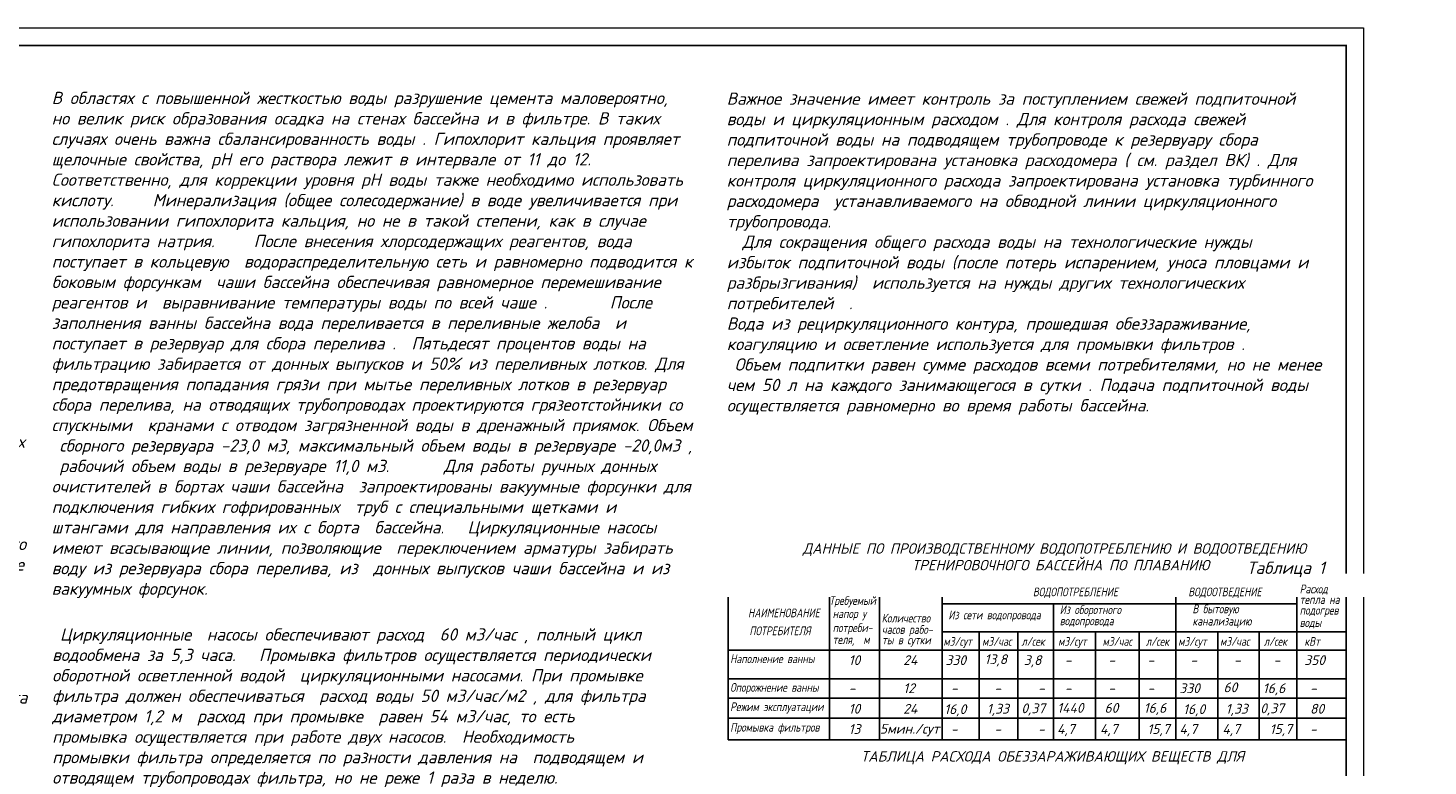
# Model space of a CAD drawing. Extents: x 4114239 to 5838486, y 780458 to 1383318.
# Tile 158 of 231: x 4329980 to 4370046, y 1318308 to 1339429. Entities that reach past the tile are written whole.
import ezdxf
from ezdxf import colors
from ezdxf.entities.mleader import LeaderData, LeaderLine
from ezdxf.math import Vec2, Vec3

# ---------------------------------------------------------------- set-up
doc = ezdxf.new("R2010")
doc.units = 0
doc.header["$MEASUREMENT"] = 0
for name, color, linetype, lineweight in [('-N1-B1-', 5, 'Continuous', 50), ('линия40', 7, 'Continuous', 5), ('Основные', 160, 'Continuous', 40)]:
    doc.layers.add(name, color=color, linetype=linetype, lineweight=lineweight)
doc.styles.add('ISOCPEUR_1.00', font='isocpeui.ttf')
doc.styles.add('ГОСТ 250', font='isocpeui.ttf', dxfattribs={"height": 300})

# ---------------------------------------------------------------- blocks, each defined once
blk = doc.blocks.new('_None')

msp = doc.modelspace()

# ---------------------------------------------------------------- linework, layer by layer
at = {"color": 0}
for p, q in [((4350014.1811, 1323639.6881), (4367700.1811, 1323639.6881)), ((4350014.1811, 1323639.6881), (4350014.1811, 1319061.6881)), ((4352913.7645, 1323639.6881), (4352913.7645, 1319061.6881)), ((4354348.7693, 1323639.6881), (4354348.7693, 1319061.6881)), ((4356139.4845, 1323639.6881), (4356139.4845, 1319061.6881)), ((4362832.2668, 1323639.6881), (4362832.2668, 1319061.6881)), ((4366292.2219, 1323639.6881), (4366292.2219, 1319061.6881)), ((4367700.1811, 1323639.6881), (4367700.1811, 1319061.6881)), ((4356139.4845, 1322950.6881), (4360689.4845, 1322950.6881)), ((4359330.3605, 1322950.6881), (4359330.3605, 1319061.6881)), ((4360689.4845, 1322950.6881), (4365239.4845, 1322950.6881)), ((4365239.4845, 1322950.6881), (4366292.2219, 1322950.6881)), ((4356139.4845, 1322145.8648), (4360689.4845, 1322145.8648)), ((4357196.1477, 1322145.8648), (4357196.1477, 1319061.6881)), ((4358304.2905, 1322145.8648), (4358304.2905, 1319061.6881)), ((4360527.021, 1322145.8648), (4360527.021, 1319061.6881)), ((4360689.4845, 1322145.8648), (4365239.4845, 1322145.8648)), ((4361775.2325, 1322145.8648), (4361775.2325, 1319061.6881)), ((4364031.8502, 1322145.8648), (4364031.8502, 1319061.6881)), ((4365215.3588, 1322145.8648), (4365215.3588, 1319061.6881)), ((4365239.4845, 1322145.8648), (4367700.1811, 1322145.8648)), ((4350014.1811, 1321620.1881), (4367700.1811, 1321620.1881)), ((4350014.1811, 1320800.1881), (4367700.1811, 1320800.1881)), ((4350014.1811, 1320246.1881), (4367700.1811, 1320246.1881)), ((4350014.1811, 1319675.1881), (4367700.1811, 1319675.1881)), ((4350014.1811, 1319061.6881), (4367700.1811, 1319061.6881))]:
    msp.add_line(p, q, dxfattribs=at)
at = {"layer": 'линия40', "ltscale": 3}
for p, q in [((4308800.1811, 1339429.1885), (4368200.1811, 1339429.1885)), ((4368200.1811, 1339429.1885), (4368200.1811, 1297429.1885)), ((4310850.1811, 1338929.1885), (4367700.1811, 1338929.1885)), ((4367700.1811, 1338929.1885), (4367700.1811, 1297929.1885))]:
    msp.add_line(p, q, dxfattribs=at)
at = {"layer": 'линия40', "ltscale": 3, "const_width": 50}
msp.add_lwpolyline([(4367700.1811, 1297929.1885), (4310800.1811, 1297929.1885), (4310800.1811, 1338929.1885), (4367700.1811, 1338929.1885)], close=True, dxfattribs=at)

# ---------------------------------------------------------------- texts
at = {"color": 0, "style": 'ГОСТ 250'}
for s, height, p in [('ДАННЫЕ ПО ПРОИЗВОДСТВЕННОМУ ВОДОПОТРЕБЛЕНИЮ И ВОДООТВЕДЕНИЮ  ', 298.35, (4352151.4134, 1324383.0072)), ('                         ТРЕНИРОВОЧНОГО БАССЕЙНА ПО ПЛАВАНИЮ ', 298.35, (4350527.1304, 1323908.4545)), ('10', 280.8, (4353465.48, 1321197.0607)), ('24', 280.8, (4355027.6668, 1321197.0607)), ('330', 280.8, (4356237.0665, 1321197.0607)), ('13,8', 280.8, (4357354.9416, 1321223.3906)), ('3,8', 280.8, (4358479.1461, 1321197.0607)), ('350', 280.8, (4366504.2846, 1321197.0607)), ('-', 280.8, (4359649.3813, 1321197.0607)), ('-', 280.8, (4360894.0795, 1321197.0607)), ('-', 280.8, (4362015.272, 1321197.0607)), ('-', 280.8, (4363241.6655, 1321197.0607)), ('-', 280.8, (4364489.507, 1321197.0607)), ('-', 280.8, (4365623.6375, 1321197.0607)), ('12', 280.8, (4355027.6668, 1320393.0607)), ('330', 280.8, (4362929.8489, 1320393.0607)), ('60', 280.8, (4364193.224, 1320419.3906)), ('16,6', 280.8, (4365317.4285, 1320393.0607)), ('-', 280.8, (4353465.48, 1320393.0607)), ('-', 280.8, (4356390.5808, 1320393.0607)), ('-', 280.8, (4357634.6373, 1320393.0607)), ('-', 280.8, (4358883.7578, 1320393.0607)), ('-', 280.8, (4359649.3813, 1320393.0607)), ('-', 280.8, (4360894.0795, 1320393.0607)), ('-', 280.8, (4362015.272, 1320393.0607)), ('-', 280.8, (4366669.2846, 1320393.0607)), ('10', 280.8, (4353465.48, 1319806.0607)), ('24', 280.8, (4355027.6668, 1319806.0607)), ('16,0', 280.8, (4356201.0808, 1319794.5607)), ('1,33', 280.8, (4357421.643, 1319806.0607)), ('0,37', 280.8, (4358407.8178, 1319818.5607)), ('1440', 280.8, (4359434.1489, 1319830.0607)), ('60', 280.8, (4360788.5795, 1319830.0607)), ('16,6', 280.8, (4361909.772, 1319830.0607)), ('16,0', 280.8, (4363036.7833, 1319794.5607)), ('1,33', 280.8, (4364257.3455, 1319806.0607)), ('0,37', 280.8, (4365243.5204, 1319818.5607)), ('80', 280.8, (4366669.2846, 1319806.0607)), ('13', 280.8, (4353465.48, 1319225.5607)), ('5мин./сут', 280.8, (4354360.6668, 1319233.5607)), ('4,7', 280.8, (4359431.0795, 1319225.5607)), ('4,7', 280.8, (4360659.5795, 1319225.5607)), ('15,7', 280.8, (4362015.272, 1319225.5607)), ('4,7', 280.8, (4362932.9858, 1319225.5607)), ('4,7', 280.8, (4364161.4858, 1319225.5607)), ('15,7', 280.8, (4365517.1784, 1319225.5607)), ('-', 280.8, (4356390.5808, 1319225.5607)), ('-', 280.8, (4357634.6373, 1319225.5607)), ('-', 280.8, (4358883.7578, 1319225.5607)), ('-', 280.8, (4366669.2846, 1319225.5607)), ('ТАБЛИЦА РАСХОДА ОБЕЗЗАРАЖИВАЮЩИХ ВЕЩЕСТВ ДЛЯ', 298.35, (4353815.2788, 1318434.6975))]:
    msp.add_text(s, height=height, dxfattribs=at).set_placement(p)
at = {"color": 0, "style": 'ГОСТ 250', "width": 0.8}
for s, p in [('ВОДООТВЕДЕНИЕ', (4363186.0247, 1323165.5694)), ('Расход ', (4366373.9205, 1323248.9364)), ('тепла на', (4366373.9205, 1322945.9364)), ('В бытовую ', (4363306.0425, 1322678.7867)), ('подогрев', (4366373.9205, 1322640.3508)), ('канализацию', (4363306.0425, 1322328.5077)), ('воды', (4366373.9205, 1322286.3508)), ('м3/сут', (4362898.1493, 1321748.9558)), ('м3/час', (4364095.9677, 1321748.9558)), ('л/сек', (4365346.5254, 1321748.9558)), ('кВт', (4366509.7245, 1321748.9558))]:
    msp.add_text(s, height=250, dxfattribs=at).set_placement(p)
at = {"layer": 'Основные', "color": 0, "style": 'ГОСТ 250'}
msp.add_text('Таблица 1', height=351, dxfattribs=at).set_placement((4364861.2199, 1323806.1943))
at = {"layer": 'Основные', "color": 0, "style": 'ГОСТ 250', "width": 0.8}
for s, p in [('ВОДОПОТРЕБЛЕНИЕ', (4358739.3462, 1323165.5694)), ('Требуемый ', (4352911.9537, 1322916.9224)), ('НАИМЕНОВАНИЕ', (4350586.3332, 1322563.9469)), ('напор у', (4353009.4537, 1322542.9224)), ('Количество', (4354409.952, 1322416.2737)), ('Из сети водопровода', (4356320.5424, 1322506.0549)), ('Из оборотного', (4359506.6792, 1322655.5549)), ('ПОТРЕБИТЕЛЯ', (4350625.569, 1322050.9469)), ('потреби-', (4353009.4537, 1322139.4224)), ('часов рабо-', (4354419.952, 1322089.7737)), ('водопровода', (4359506.6792, 1322336.2759)), ('теля,  м', (4353009.4537, 1321802.2188)), ('ты в сутки', (4354419.952, 1321791.2737)), ('м3/сут', (4356179.4845, 1321748.9558)), ('м3/час', (4357286.1477, 1321748.9558)), ('л/сек', (4358412.5175, 1321748.9558)), ('м3/сут', (4359461.1663, 1321748.9558)), ('м3/час', (4360733.4953, 1321748.9558)), ('л/сек', (4361971.115, 1321748.9558)), ('Наполнение ванны', (4350076.3332, 1321252.6881)), ('Опорожнение ванны', (4350076.3332, 1320432.6881)), ('Режим эксплуатации', (4350076.3332, 1319878.6881)), ('Промывка фильтров', (4350076.3332, 1319290.6881))]:
    msp.add_text(s, height=250, dxfattribs=at).set_placement(p)
at = {"layer": 'Основные', "color": 0, "char_height": 351, "attachment_point": 1, "style": 'ГОСТ 250'}
for s, insert, width in [('\\pi1037;\\PВодоросли являются естественной формой растительной жизни. Они присутствуют во всех природных водоемах - реках, озерах и т. д. Присутствие водорослей в бассейне является крайне нежелательным, так как рост колоний водорослей приводит к помутнению воды и делает элементы конструкции бассейна скользкими и опасными. Процесс дезинфекции должен эффективно сдерживать развитие водорослей, но иногда приходится прибегать к использованию дополнительных химикатов - альгицидов.\\PВ случае правильного ухода за водой и адекватной дезинфекции в бассейне не происходит передача вирусных инфекций.  Существуют два организма, особенно устойчивых к дезинфекции - патогенные цисты CRYPTOSPORIDIUM и GIARDIA. Эти микроскопические простейшие широко встречаются в окружающей среде.   Хотя эти организмы и устойчивы к дезинфекции, они крупнее чем, например, бактерии, и поэтому могут эффективно удаляться флоккуляцией с последующей фильтрацией.\\PСами купающиеся вносят в воду ряд загрязнителей. Наиболее важными из них являются азот-содержащие соединения пота и мочи, которые, находясь в аммонийной (положительно заряженной) форме, реагируют с некоторыми дезинфицирующими агентами с образованием побочных продуктов, вызывающих раздражение. Для снижения отрицательного эффекта их действия требуется использование специальных реагентов или разбавление воды.  ^I{\\fISOCPEUR|b1|i1|c204|p34; \\P} ^I{\\fISOCPEUR|b1|i1|c204|p34; }  В настоящий момент гипохлорит натрия является самым популярным дезинфицирующим агентом для бассейнов. Производители предлагают гипохлорит натрия либо в виде концентрированного раствора, представляющего  собой бледно-желтую жидкость с запахом бытового отбеливателя. Коммерческие жидкие препараты содержат от 10 до 15% хлора. ', (4311654.6754, 1338295.7801), 18421.135735), ('\\PВажное значение имеет контроль за поступлением свежей подпиточной воды и циркуляционным расходом . Для контроля расхода свежей подпиточной воды на подводящем трубопроводе к резервуару сбора перелива запроектирована установка расходомера ( см. раздел ВК) . Для контроля циркуляционного расхода запроектирована установка турбинного расходомера  устанавливаемого на обводной линии циркуляционного трубопровода.    \\P\\pi1.072,l1.072;  Для сокращения общего расхода воды на технологические нужды   избыток подпиточной воды (после потерь испарением, уноса пловцами и разбрызгивания)  используется на нужды других технологических потребителей  .\\PВода из рециркуляционного контура, прошедшая обеззараживание, коагуляцию и осветление используется для промывки фильтров .\\P Объем подпитки равен сумме расходов всеми потребителями, но не менее чем 50 л на каждого занимающегося в сутки . Подача подпиточной воды осуществляется равномерно во время работы бассейна. ', (4349976.1362, 1338167.254), 17076.8), ('\\pi1037; Гипохлорит получают, пропуская газообразный хлор через раствор гидроксида натрия в строго контролируемых условиях. Для повышения стабильности препарата при хранении часть не прореагировавшей щелочи оставляют в дезинфицирующем средстве, поэтому получаемый раствор препарата характеризуется очень высоком значением pH - около 12.\\PДаже при соблюдении благоприятных условий хранения (в темном месте при пониженной температуре) гипохлорит медленно разлагается, теряя часть хлора и образуя кислород. Однако значение pH при этом остается высоким.  В летние месяцы рекомендуется хранить раствор гипохлорита натрия в темном контейнере не дольше одного месяца при максимально низкой температуре.\\P{\\LНикогда не добавляйте кислоту непосредственно к раствору гипохлорита, так как это приведет к образованию ядовитого газообразного хлора.\\P\\pi0;ВНИМАНИЕ: ВСЕГДА вносите химический агент в воду. НИКОГДА не добавляйте воду к химическим агентам во избежание несчастных случаев.\\P}   Необходимая для коррекции pH кислота должна подаваться в бассейн постепенно. В случае использования хлористоводородной (соляной) кислоты ее необходимо разбавить перед добавлением в бассейн.  Это можно сделать, например, в ведре или канистре, добавив к воде из бассейна соляную кислоту (конкретные концентрации, объемы и дозировки должны присутствовать в инструкции по применению, предоставляемой производителем).\\P\\pi1037;При применении сухого препарата для понижения pH (гидросульфата натрия) его необходимо предварительно растворить в воде. Вне зависимости от того, какой препарат вы используете (жидкий или твердый), старайтесь как можно более равномерно распределять в бассейне приготовленный раствор понижающего pH реагента. \\PГипохлорит кальция  является более стабильным аналогом гипохлорита натрия. Коммерчески доступны препараты в форме гранул или таблеток с содержанием доступного хлора вплоть до 65%, что выше, чем в случае гипохлорита натрия.\\PГипохлорит кальция растворяют в воде и подают в циркуляционную систему автоматически.  Постоянное использование гипохлорита приводит к увеличению уровня кальция в воде. Это является безусловным достоинством препарата в регионах с мягкой водой. В таких условиях в бассейнах часто наблюдается «растворение» цемента между керамическими плитками из-за того, что вода испытывает «нехватку кальция», и ей требуются источники кальция для компенсации его уровня. В этом случае гипохлорит кальция выполняет сразу две функции: дезинфицирует воду и помогает устранить нехватку кальция.', (4311639.514, 1322203.1881), 18425.165916)]:
    msp.add_mtext(s, dxfattribs=dict(at, insert=insert, width=width))
at = {"layer": 'Основные', "color": 0, "ltscale": 100, "char_height": 351, "attachment_point": 1, "style": 'ГОСТ 250'}
for s, insert, width in [('В областях с повышенной жесткостью воды разрушение цемента маловероятно,  но велик риск образования осадка на стенах бассейна и в фильтре. В таких  случаях очень важна сбалансированность воды . Гипохлорит кальция проявляет  щелочные свойства, pH его раствора лежит в интервале от 11 до 12.  Соответственно, для коррекции уровня рН воды также необходимо использовать  кислоту.     Минерализация (общее солесодержание) в воде увеличивается при  использовании гипохлорита кальция, но не в такой степени, как в случае  гипохлорита натрия.     После внесения хлорсодержащих реагентов, вода поступает в кольцевую  водораспределительную сеть и равномерно подводится к боковым форсункам  чаши бассейна обеспечивая равномерное перемешивание реагентов и  выравнивание температуры воды по всей чаше .        После заполнения ванны бассейна вода переливается в переливные желоба  и поступает в резервуар для сбора перелива .  Пятьдесят процентов воды на  фильтрацию забирается от донных выпусков и 50% из переливных лотков. Для  предотвращения попадания грязи при мытье переливных лотков в резервуар  сбора перелива, на отводящих трубопроводах проектируются грязеотстойники со  спускными  кранами с отводом загрязненной воды в дренажный приямок. Объем  сборного резервуара -23,0 м3, максимальный объем воды в резервуаре -20,0м3 ,  рабочий объем воды в резервуаре 11,0 м3.       Для работы ручных донных очистителей в бортах чаши бассейна  запроектированы вакуумные форсунки для подключения гибких гофрированных  труб с специальными щетками и штангами для направления их с борта  бассейна.   Циркуляционные насосы имеют всасывающие линии, позволяющие  переключением арматуры забирать воду из резервуара сбора перелива, из  донных выпусков чаши бассейна и из вакуумных форсунок. ', (4330658.2181, 1337603.2935, -36.1587), 18364.361296), (' Циркуляционные  насосы обеспечивают расход  60 м3/час , полный цикл водообмена за 5,3 часа.   Промывка фильтров осуществляется периодически оборотной осветленной водой  циркуляционными насосами. При промывке фильтра должен обеспечиваться  расход воды 50 м3/час/м2 , для фильтра диаметром 1,2 м  расход при промывке  равен 54 м3/час, то есть промывка осуществляется при работе двух насосов.  Необходимость промывки фильтра определяется по разности давления на  подводящем и отводящем трубопроводах фильтра, но не реже 1 раза в неделю.', (4330672.6799, 1322248.4881), 17207.168631)]:
    msp.add_mtext(s, dxfattribs=dict(at, insert=insert, width=width))

# ---------------------------------------------------------------- next in the draw order: leaders
at = {"layer": '-N1-B1-', "color": 0}
ml = msp.add_multileader_mtext('Standard', dxfattribs=at)
ml.set_content('{\\C0;Выпуск К1-1 \\P∅110 L=5000}', color=(0, 0, 0), style='ISOCPEUR_1.00')
ml.set_leader_properties(color=256, linetype='ByLayer', lineweight=15)
ml.set_arrow_properties(name='NONE')
ml.build(insert=Vec2(0, 0))
ml.multileader.update_dxf_attribs({"text_left_attachment_type": 6, "text_right_attachment_type": 6, "dogleg_length": 0.1251, "arrow_head_size": 160000, "scale": 200})
ctx = ml.context
ctx.base_point, ctx.scale, ctx.char_height, ctx.arrow_head_size, ctx.landing_gap_size, ctx.plane_origin = Vec3(4498152.2194, 1323513.7049), 200, 250, 160000, 0, Vec3(4512217.2253, 1329795.9142)
ctx.left_attachment, ctx.right_attachment, ctx.text_align_type = 6, 6, 1
notes = []
notes.append((ctx, [(1, (1, 1, 0), (4498127.1937, 1323513.7049), (1, 0), 25.0257, [(2, [(4497283.5682, 1322799.7639)], 0, [])])]))
ctx.mtext.insert, ctx.mtext.rotation, ctx.mtext.width, ctx.mtext.alignment, ctx.mtext.flow_direction = Vec3(4499132.8065, 1323813.7049), 6.2831853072, 2397.184066, 2, 5
ctx.mtext.has_bg_fill, ctx.mtext.bg_color, ctx.mtext.bg_scale_factor, ctx.mtext.bg_transparency, ctx.mtext.use_window_bg_color = 1, -1073741824, 1, 0, 1
for ctx, leaders in notes:
    for number, flags, end, landing, length, lines in leaders:
        leader = LeaderData()
        leader.index, (leader.has_last_leader_line, leader.has_dogleg_vector, leader.attachment_direction) = number, flags
        leader.last_leader_point, leader.dogleg_vector, leader.dogleg_length = Vec3(end), Vec3(landing), length
        for number, points, colour, breaks in lines:
            line = LeaderLine()
            line.index, line.vertices, line.color, line.breaks = number, Vec3.list(points), colors.encode_raw_color(colour), breaks
            leader.lines.append(line)
        ctx.leaders.append(leader)

doc.saveas('drawing.dxf')
